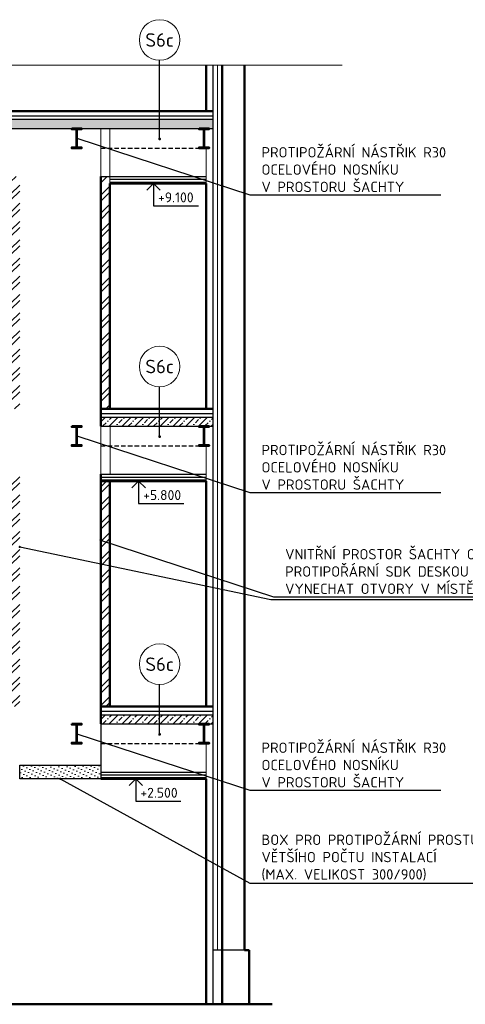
# Model space of a CAD drawing. Header units: millimetres. Extents: x -118752 to 407724, y -73278 to 155058.
# Tile 99 of 256: x -50457 to -45514, y 61696 to 72610. Entities that reach past the tile are written whole.
import ezdxf
from ezdxf.enums import TextEntityAlignment as Align

# ---------------------------------------------------------------- set-up
doc = ezdxf.new("R2010")
doc.units = ezdxf.units.MM
doc.header["$LTSCALE"] = 10
doc.linetypes.add('DASH', pattern=[0.75, 0.5, -0.25])
doc.linetypes.add('DASHDOT', pattern=[25.4, 12.7, -6.35, 0, -6.35])
for name, color, linetype, lineweight in [('CKBUBLINY', 1, 'Continuous', 18), ('CKBUBLINY_POPIS', 3, 'Continuous', 25), ('CKIZOLACE', 1, 'Continuous', 18), ('CKKOTY_VYS', 3, 'Continuous', 25), ('CKRASTR', 7, 'DASHDOT', 15), ('CKSTENY_PODROVINOU', 7, 'Continuous', 25), ('CKSTENY_REZ', 6, 'Continuous', 50), ('CKTEXTY_MALE', 3, 'Continuous', 18), ('CSPROFILY_REZY', 4, 'Continuous', 50), ('pohledy', 7, 'Continuous', 25), ('srafy', 7, 'Continuous', 18)]:
    doc.layers.add(name, color=color, linetype=linetype, lineweight=lineweight)
doc.styles.get("Standard").update_dxf_attribs({"font": 'isocpeur.ttf'})
doc.linetypes.add('IZOLACE_POLYSTYREN_PENOVY', pattern='A,0.001,[228,CADKON.SHX,S=0.1,R=0,X=0,Y=0],-2', length=2.001)
doc.linetypes.add('PRERUSENI', pattern='A,60,[100,CADKON.SHX,S=2.5,R=0,X=0,Y=0],-10', length=70)
doc.dimstyles.new('CADKON', dxfattribs={"dimscale": 50, "dimtxt": 2.2, "dimasz": 2.5, "dimexe": 1.8, "dimexo": 5, "dimgap": 0.6, "dimtad": 1, "dimrnd": 1, "dimtxsty": 'Standard', "dimblk1": 'OBLIQUE', "dimblk2": 'OBLIQUE', "dimsah": 1, "dimcen": 2.5, "dimadec": 1, "dimazin": 2, "dimtfac": 1, "dimtdec": 4, "dimtix": 1, "dimtmove": 2, "dimatfit": 3, "dimldrblk": 'OPEN30', "dimfxl": 5, "dimfxlon": 1, "dimtolj": 1, "dimarcsym": 0})
doc.dimstyles.new('CADKON$7', dxfattribs={"dimscale": 100, "dimtxt": 2.5, "dimasz": 2.5, "dimexe": 1.8, "dimexo": 5, "dimgap": 0.6, "dimtad": 1, "dimrnd": 1, "dimtxsty": 'Standard', "dimblk1": 'OBLIQUE', "dimblk2": 'OBLIQUE', "dimsah": 1, "dimcen": 2.5, "dimadec": 1, "dimazin": 2, "dimtfac": 1, "dimtdec": 4, "dimtix": 1, "dimtmove": 0, "dimatfit": 3, "dimldrblk": 'DOTSMALL', "dimfxl": 5, "dimfxlon": 1, "dimtfill": 1, "dimtolj": 1, "dimarcsym": 0})
pattern_1 = [(45, (0, 0), (-70.71068, 70.71068), []), (45, (70.71, 0), (-35.35534, 106.06602), [50, -25, 0, -25])]

# ---------------------------------------------------------------- blocks, each defined once
blk = doc.blocks.new('_OBLIQUE')
at = {"color": 0, "linetype": 'ByBlock'}
blk.add_line((-0.5, -0.5), (0.5, 0.5), dxfattribs=at)
blk = doc.blocks.new('CK_BUBBLE_1_0_0')
at = {"color": 0, "linetype": 'ByBlock', "lineweight": -2}
blk.add_circle((0, 0), 1, dxfattribs=at)
blk = doc.blocks.new('*U10075')
at = {"color": 0, "linetype": 'ByBlock', "lineweight": -2}
blk.add_lwpolyline([(-1.5, -1.5), (0, 0), (1.5, -1.5), (0, 0), (0, -5), (10, -5)], dxfattribs=at)
blk = doc.blocks.new('*U10079')
at = {"color": 0, "linetype": 'ByBlock', "lineweight": -2}
blk.add_lwpolyline([(-1.5, -1.5), (0, 0), (1.5, -1.5), (0, 0), (0, -5), (10, -5)], dxfattribs=at)
blk = doc.blocks.new('*U10085')
at = {"color": 0, "linetype": 'ByBlock', "lineweight": -2}
blk.add_lwpolyline([(-1.5, -1.5), (0, 0), (1.5, -1.5), (0, 0), (0, -5), (10, -5)], dxfattribs=at)

msp = doc.modelspace()

# ---------------------------------------------------------------- hatches: boundary and pattern name
at = {"layer": 'srafy', "transparency": 33554661}
h = msp.add_hatch(dxfattribs=at)
h.set_pattern_fill('BETON-PROSTY', color=256, scale=25, style=0)
h.set_pattern_definition(pattern_1)
h.paths.add_polyline_path([(-55341.706, 71405.76), (-54256.706, 71405.76), (-54116.706, 71405.76), (-54006.706, 71405.76), (-53807.4, 71405.76), (-53807.4, 71505.76), (-55361.787, 71505.76), (-55719.937, 71505.76), (-55719.937, 71405.76), (-55704.937, 71405.76), (-55466.706, 71405.76), (-55451.706, 71405.76)])
edge = h.paths.add_edge_path(flags=16)
edge.add_arc((-55361.787, 71448.283), 7.812, -90, 90, ccw=False)
edge.add_arc((-55361.787, 71448.283), 7.812, 90, 270, ccw=False)
h.paths.add_polyline_path([(-56263.929, 71505.76), (-56924.118, 71505.76), (-56924.118, 71405.76), (-56786.706, 71405.76), (-56676.706, 71405.76), (-56661.706, 71405.76), (-55734.937, 71405.76), (-55719.937, 71405.76), (-55719.937, 71505.76)])
h.paths.add_polyline_path([(-56924.118, 71505.76), (-58147.206, 71505.76), (-58147.206, 71405.76), (-58116.706, 71405.76), (-58006.706, 71405.76), (-56924.118, 71405.76)])
h.paths.add_polyline_path([(-53018.706, 71405.76), (-52818.706, 71405.76), (-52556.706, 71405.76), (-52456.706, 71405.76), (-51292.706, 71405.76), (-51182.706, 71405.76), (-50979.513, 71405.76), (-50979.513, 71505.76), (-53807.4, 71505.76), (-53807.4, 71405.76)])
h.paths.add_polyline_path([(-50456.701, 71405.76), (-49879.706, 71405.76), (-49769.706, 71405.76), (-49556.701, 71405.76), (-48904.502, 71405.76), (-48904.502, 71505.76), (-50979.513, 71505.76), (-50979.513, 71405.76), (-50556.701, 71405.76)])
h.paths.add_polyline_path([(-48904.502, 71505.76), (-48904.502, 71405.76), (-48466.706, 71405.76), (-48356.706, 71405.76), (-48311.706, 71405.76), (-48311.706, 71505.76)])
h = msp.add_hatch(dxfattribs=at)
h.set_pattern_fill('ANSI32', color=256, scale=15, style=0)
h.paths.add_polyline_path([(-50556.701, 70795.76), (-50556.701, 68295.76), (-50456.701, 68295.76), (-50456.701, 70870.76), (-50556.701, 70870.76), (-50556.701, 70840.76), (-50556.701, 70810.76)])
h.paths.add_polyline_path([(-49456.701, 70795.76), (-49456.701, 70810.76), (-49456.701, 70840.76), (-49456.701, 70870.76), (-49556.701, 70870.76), (-49556.701, 68295.76), (-49456.701, 68295.76)])
h = msp.add_hatch(dxfattribs=at)
h.set_pattern_fill('BETON-PROSTY', color=256, scale=25, style=0)
h.set_pattern_definition([(45, (0, 3300), (-70.71068, 70.71068), []), (45, (70.71, 3300), (-35.35534, 106.06602), [50, -25, 0, -25])])
h.paths.add_polyline_path([(-48904.502, 68205.76), (-49556.701, 68205.76), (-49556.701, 68105.76), (-48904.502, 68105.76)])
h.paths.add_polyline_path([(-48904.502, 68205.76), (-48904.502, 68105.76), (-48466.706, 68105.76), (-48356.706, 68105.76), (-48311.706, 68105.76), (-48311.706, 68205.76)])
h = msp.add_hatch(dxfattribs=at)
h.set_pattern_fill('ANSI32', color=256, scale=15, style=0)
h.paths.add_polyline_path([(-49456.701, 67495.76), (-49556.701, 67495.76), (-49556.701, 64995.76), (-49456.701, 64995.76)])
h.paths.add_polyline_path([(-50556.701, 67495.76), (-50556.701, 64995.76), (-50456.701, 64995.76), (-50456.701, 67570.76), (-50556.701, 67570.76), (-50556.701, 67540.76), (-50556.701, 67510.76)])
h = msp.add_hatch(dxfattribs=at)
h.set_pattern_fill('BETON-PROSTY', color=256, scale=25, style=0)
h.set_pattern_definition(pattern_1)
h.paths.add_polyline_path([(-48904.502, 64905.76), (-49556.701, 64905.76), (-49556.701, 64805.76), (-48904.502, 64805.76)])
h.paths.add_polyline_path([(-48904.502, 64905.76), (-48904.502, 64805.76), (-48466.706, 64805.76), (-48356.706, 64805.76), (-48311.706, 64805.76), (-48311.706, 64905.76)])
h = msp.add_hatch(dxfattribs=at)
h.set_pattern_fill('OMITKA', color=256, scale=40, angle=20, style=0)
h.set_pattern_definition([(65, (0, 0), (-36.252311, 16.90473), [0, -40])])
h.paths.add_polyline_path([(-50456.542, 64345.76), (-50456.542, 64195.76), (-49556.542, 64195.76), (-49556.542, 64210.76), (-49556.542, 64240.76), (-49556.542, 64270.76), (-49556.542, 64345.76)])

# ---------------------------------------------------------------- linework, layer by layer
at = {"layer": 'CKIZOLACE'}
msp.add_line((-48311.706, 72105.26), (-48311.706, 62295.76), dxfattribs=at)
at = {"layer": 'CKIZOLACE', "linetype": 'IZOLACE_POLYSTYREN_PENOVY', "ltscale": 5}
msp.add_lwpolyline([(-48261.706, 72105.26), (-48261.706, 62295.76)], dxfattribs=at)
at = {"layer": 'CKKOTY_VYS'}
for p, q in [((-48846.701, 70795.76), (-49096.701, 70795.76)), ((-49012.109, 67495.76), (-49262.109, 67495.76)), ((-49043.052, 64195.76), (-49293.052, 64195.76))]:
    msp.add_line(p, q, dxfattribs=at)
at = {"layer": 'CKRASTR', "linetype": 'PRERUSENI'}
msp.add_line((-58774.602, 72105.26), (-46881.546, 72105.26), dxfattribs=at)
at = {"layer": 'CKSTENY_PODROVINOU'}
for p, q in [((-48311.706, 64995.76), (-48311.706, 72097.221)), ((-48211.706, 61695.76), (-48211.706, 72105.26)), ((-48311.706, 64995.76), (-48311.706, 68295.76)), ((-48311.706, 61695.76), (-48311.706, 64995.76)), ((-48311.706, 61695.76), (-48311.706, 64995.76)), ((-49556.542, 64805.76), (-49556.542, 64195.76))]:
    msp.add_line(p, q, dxfattribs=at)
at = {"layer": 'CKSTENY_REZ'}
for p, q in [((-48386.706, 71595.76), (-48386.705, 72110.268)), ((-48211.706, 61695.76), (-48211.706, 72105.26)), ((-47961.706, 62295.76), (-47961.706, 72105.26)), ((-58147.206, 71595.76), (-48311.706, 71595.76)), ((-58147.206, 71595.76), (-48311.706, 71595.76)), ((-49556.701, 70870.76), (-49556.701, 68105.76)), ((-49456.701, 70795.76), (-48386.701, 70795.76)), ((-49456.701, 68295.76), (-49456.701, 70795.76)), ((-48386.706, 68295.76), (-48386.701, 70795.76)), ((-49556.701, 68295.76), (-48311.706, 68295.76)), ((-49556.701, 68295.76), (-48311.706, 68295.76)), ((-49556.701, 67570.76), (-49556.701, 64805.76)), ((-49556.701, 67495.76), (-48386.701, 67495.76)), ((-49456.701, 64995.76), (-49456.701, 67495.76)), ((-48386.706, 64995.76), (-48386.701, 67495.76)), ((-49556.701, 64995.76), (-48311.706, 64995.76)), ((-49556.701, 64195.76), (-48386.701, 64195.76)), ((-48386.706, 61695.76), (-48386.701, 64195.76)), ((-47911.706, 62295.76), (-47961.706, 62295.76)), ((-47911.706, 61695.76), (-47911.706, 62295.76)), ((-57937.206, 61695.76), (-47655.049, 61695.76))]:
    msp.add_line(p, q, dxfattribs=at)
at = {"layer": 'CSPROFILY_REZY'}
for points in [[(-49879.706, 71405.76), (-49879.706, 71396.56), (-49839.656, 71396.56, -0.414213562), (-49827.656, 71384.56), (-49827.656, 71206.96, -0.414213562), (-49839.656, 71194.96), (-49879.706, 71194.96), (-49879.706, 71185.76), (-49769.706, 71185.76), (-49769.706, 71194.96), (-49809.756, 71194.96, -0.414213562), (-49821.756, 71206.96), (-49821.756, 71384.56, -0.414213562), (-49809.756, 71396.56), (-49769.706, 71396.56), (-49769.706, 71405.76)], [(-48466.706, 71405.76), (-48466.706, 71396.56), (-48426.656, 71396.56, -0.414213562), (-48414.656, 71384.56), (-48414.656, 71206.96, -0.414213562), (-48426.656, 71194.96), (-48466.706, 71194.96), (-48466.706, 71185.76), (-48356.706, 71185.76), (-48356.706, 71194.96), (-48396.756, 71194.96, -0.414213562), (-48408.756, 71206.96), (-48408.756, 71384.56, -0.414213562), (-48396.756, 71396.56), (-48356.706, 71396.56), (-48356.706, 71405.76)], [(-49879.706, 68105.76), (-49879.706, 68096.56), (-49839.656, 68096.56, -0.414213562), (-49827.656, 68084.56), (-49827.656, 67906.96, -0.414213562), (-49839.656, 67894.96), (-49879.706, 67894.96), (-49879.706, 67885.76), (-49769.706, 67885.76), (-49769.706, 67894.96), (-49809.756, 67894.96, -0.414213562), (-49821.756, 67906.96), (-49821.756, 68084.56, -0.414213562), (-49809.756, 68096.56), (-49769.706, 68096.56), (-49769.706, 68105.76)], [(-48466.706, 68105.76), (-48466.706, 68096.56), (-48426.656, 68096.56, -0.414213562), (-48414.656, 68084.56), (-48414.656, 67906.96, -0.414213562), (-48426.656, 67894.96), (-48466.706, 67894.96), (-48466.706, 67885.76), (-48356.706, 67885.76), (-48356.706, 67894.96), (-48396.756, 67894.96, -0.414213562), (-48408.756, 67906.96), (-48408.756, 68084.56, -0.414213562), (-48396.756, 68096.56), (-48356.706, 68096.56), (-48356.706, 68105.76)], [(-49879.706, 64805.76), (-49879.706, 64796.56), (-49839.656, 64796.56, -0.414213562), (-49827.656, 64784.56), (-49827.656, 64606.96, -0.414213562), (-49839.656, 64594.96), (-49879.706, 64594.96), (-49879.706, 64585.76), (-49769.706, 64585.76), (-49769.706, 64594.96), (-49809.756, 64594.96, -0.414213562), (-49821.756, 64606.96), (-49821.756, 64784.56, -0.414213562), (-49809.756, 64796.56), (-49769.706, 64796.56), (-49769.706, 64805.76)], [(-48466.706, 64805.76), (-48466.706, 64796.56), (-48426.656, 64796.56, -0.414213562), (-48414.656, 64784.56), (-48414.656, 64606.96, -0.414213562), (-48426.656, 64594.96), (-48466.706, 64594.96), (-48466.706, 64585.76), (-48356.706, 64585.76), (-48356.706, 64594.96), (-48396.756, 64594.96, -0.414213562), (-48408.756, 64606.96), (-48408.756, 64784.56, -0.414213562), (-48396.756, 64796.56), (-48356.706, 64796.56), (-48356.706, 64805.76)]]:
    msp.add_lwpolyline(points, format="xyb", close=True, dxfattribs=at)
at = {"layer": 'pohledy'}
for p, q in [((-48211.706, 61695.76), (-48211.706, 72105.26)), ((-58147.206, 71545.76), (-48311.706, 71545.76)), ((-58147.206, 71505.76), (-48311.706, 71505.76)), ((-58147.206, 71405.76), (-48311.706, 71405.76)), ((-49556.701, 70870.76), (-48386.701, 70870.76)), ((-49456.701, 70840.76), (-48386.701, 70840.76)), ((-49456.701, 70810.76), (-48386.701, 70810.76)), ((-49556.701, 68245.76), (-48311.706, 68245.76)), ((-49556.701, 68205.76), (-48311.706, 68205.76)), ((-49556.701, 68105.76), (-48311.706, 68105.76)), ((-49556.701, 67570.76), (-48386.701, 67570.76)), ((-49556.701, 67540.76), (-48386.701, 67540.76)), ((-49556.701, 67510.76), (-48386.701, 67510.76)), ((-49556.701, 64995.76), (-49556.701, 67015.76)), ((-49556.701, 64945.76), (-48311.706, 64945.76)), ((-49556.701, 64905.76), (-48311.706, 64905.76)), ((-49556.701, 64805.76), (-48311.706, 64805.76)), ((-49556.701, 64270.76), (-48386.701, 64270.76)), ((-49556.701, 64240.76), (-48386.701, 64240.76)), ((-49556.701, 64210.76), (-48386.701, 64210.76)), ((-47961.706, 62295.76), (-48311.706, 62295.76))]:
    msp.add_line(p, q, dxfattribs=at)
at = {"layer": 'pohledy', "linetype": 'DASH', "ltscale": 10}
for p, q in [((-49556.701, 71185.76), (-48386.701, 71185.76)), ((-49556.701, 67885.76), (-48386.701, 67885.76)), ((-49556.701, 64585.76), (-48386.701, 64585.76))]:
    msp.add_line(p, q, dxfattribs=at)
at = {"layer": 'pohledy'}
msp.add_lwpolyline([(-49556.542, 64195.76), (-50456.542, 64195.76), (-50456.542, 64345.76), (-49556.542, 64345.76)], close=True, dxfattribs=at)
at = {"layer": 'srafy'}
for p, q in [((-49556.701, 70870.76), (-49556.701, 71405.76)), ((-49456.701, 70795.76), (-49456.701, 71405.76)), ((-48386.701, 70795.76), (-48386.701, 71185.76)), ((-49556.701, 67570.76), (-49556.701, 68105.76)), ((-49454.876, 67570.76), (-49454.876, 68105.76)), ((-48386.701, 67495.76), (-48386.701, 67885.76)), ((-48386.701, 64195.76), (-48386.701, 64585.76))]:
    msp.add_line(p, q, dxfattribs=at)

# ---------------------------------------------------------------- block references
at = {"layer": 'CKBUBLINY'}
ref = msp.add_blockref('CK_BUBBLE_1_0_0', (-48904.502, 72385.275), dxfattribs=dict(at, xscale=225, yscale=225, zscale=225))
ref.add_attrib('NUM1', 'S6c', dxfattribs={"layer": 'CKBUBLINY_POPIS', "height": 150}).set_placement((-48904.502, 72385.275), align=Align.MIDDLE_CENTER)
ref = msp.add_blockref('CK_BUBBLE_1_0_0', (-48904.502, 68765.749), dxfattribs=dict(at, xscale=225, yscale=225, zscale=225))
ref.add_attrib('NUM1', 'S6c', dxfattribs={"layer": 'CKBUBLINY_POPIS', "height": 150}).set_placement((-48904.502, 68765.749), align=Align.MIDDLE_CENTER)
ref = msp.add_blockref('CK_BUBBLE_1_0_0', (-48904.502, 65465.749), dxfattribs=dict(at, xscale=225, yscale=225, zscale=225))
ref.add_attrib('NUM1', 'S6c', dxfattribs={"layer": 'CKBUBLINY_POPIS', "height": 150}).set_placement((-48904.502, 65465.749), align=Align.MIDDLE_CENTER)
at = {"layer": 'CKKOTY_VYS'}
ref = msp.add_blockref('*U10075', (-48971.701, 70795.76), dxfattribs=dict(at, xscale=50, yscale=50, zscale=50))
ref.add_attrib('Výška', '+9.100', (-48921.701, 70585.76), dxfattribs={"layer": '0', "color": 0, "linetype": 'ByBlock', "lineweight": -2, "height": 110})
ref = msp.add_blockref('*U10079', (-49137.109, 67495.76), dxfattribs=dict(at, xscale=50, yscale=50, zscale=50))
ref.add_attrib('Výška', '+5.800', (-49087.109, 67285.76), dxfattribs={"layer": '0', "color": 0, "linetype": 'ByBlock', "lineweight": -2, "height": 110})
ref = msp.add_blockref('*U10085', (-49168.052, 64195.76), dxfattribs=dict(at, xscale=50, yscale=50, zscale=50))
ref.add_attrib('Výška', '+2.500', (-49118.052, 63985.76), dxfattribs={"layer": '0', "color": 0, "linetype": 'ByBlock', "lineweight": -2, "height": 110})

# ---------------------------------------------------------------- texts
at = {"layer": 'CKTEXTY_MALE', "char_height": 115, "attachment_point": 7}
for s, insert in [('PROTIPOŽÁRNÍ NÁSTŘIK R30\\POCELOVÉHO NOSNÍKU\\PV PROSTORU ŠACHTY', (-47774.92, 70698.924)), ('PROTIPOŽÁRNÍ NÁSTŘIK R30\\POCELOVÉHO NOSNÍKU\\PV PROSTORU ŠACHTY', (-47774.92, 67398.924)), ('VNITŘNÍ PROSTOR ŠACHTY OBLOŽIT\\PPROTIPOŘÁRNÍ SDK DESKOU 15 mm,\\PVYNECHAT OTVORY V MÍSTĚ STROPNÍ DUTINY', (-47512.563, 66244.02)), ('PROTIPOŽÁRNÍ NÁSTŘIK R30\\POCELOVÉHO NOSNÍKU\\PV PROSTORU ŠACHTY', (-47774.92, 64098.924)), ('BOX PRO PROTIPOŽÁRNÍ PROSTUP\\PVĚTŠÍHO POČTU INSTALACÍ \\P(MAX. VELIKOST 300/900)', (-47774.92, 63067.302))]:
    msp.add_mtext(s, dxfattribs=dict(at, insert=insert))

# ---------------------------------------------------------------- leaders
at = {"layer": 'CKBUBLINY'}
for points in [[(-48904.502, 71288.292), (-48904.502, 72160.275)], [(-48904.502, 67988.292), (-48904.502, 68540.749)], [(-48904.502, 64688.292), (-48904.502, 65240.749)]]:
    msp.add_leader(points, dimstyle='CADKON', override={"dimasz": 2.5, "dimldrblk": 'DotSmall'}, dxfattribs=at)
at = {"layer": 'CKTEXTY_MALE', "annotation_type": 0, "has_hookline": 1, "hookline_direction": 0}
for points, text_width in [([(-49821.756, 71295.76), (-47904.92, 70668.924), (-47804.92, 70668.924)], 1989.5), ([(-49821.756, 67995.76), (-47904.92, 67368.924), (-47804.92, 67368.924)], 1989.5), ([(-49559.399, 66840.855), (-47642.563, 66214.02), (-47542.563, 66214.02)], 3289), ([(-50456.302, 66765.8), (-47672.563, 66184.02)], 3289), ([(-49821.756, 64695.76), (-47904.92, 64068.924), (-47804.92, 64068.924)], 1989.5), ([(-50006.542, 64195.76), (-47904.92, 63037.302), (-47804.92, 63037.302)], 2415)]:
    msp.add_leader(points, dimstyle='CADKON$7', override={"dimscale": 50, "dimtxt": 2.3, "dimasz": 2, "dimfxl": 1, "dimfxlon": 0}, dxfattribs=dict(at, text_width=text_width))

doc.saveas('drawing.dxf')
